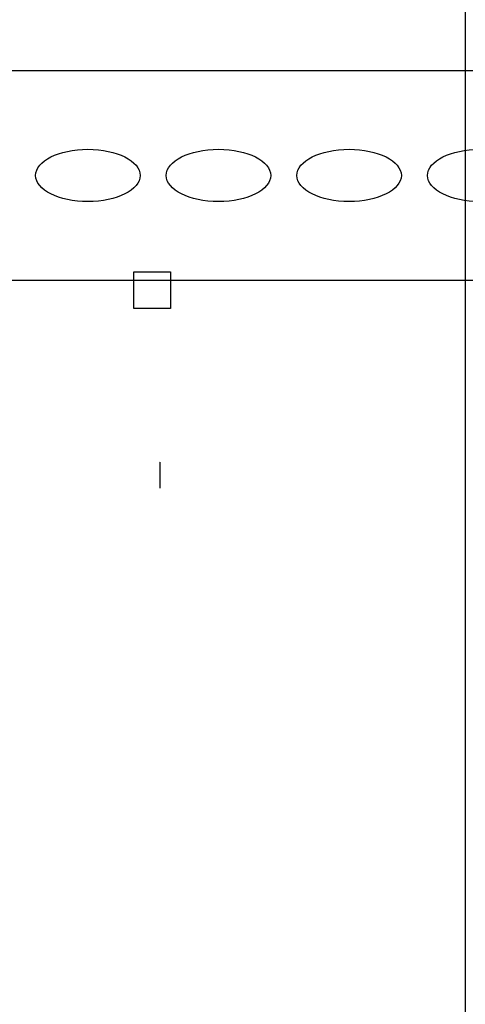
# Model space of a CAD drawing. Header units: millimetres. Extents: x -11513 to 3649, y 2330 to 12522.
# Tile 15 of 75: x -9969 to -9882, y 8063 to 8255. Entities that reach past the tile are written whole.
import ezdxf

# ---------------------------------------------------------------- set-up
doc = ezdxf.new("R2010")
doc.units = ezdxf.units.MM
doc.layers.add('Aparatura', color=7, linetype='Continuous')
doc.layers.add('WG1-00-915-0001_', color=7, linetype='Continuous')

# ---------------------------------------------------------------- blocks, each defined once
blk = doc.blocks.new('kątownik do pomiaru')
at = {"layer": 'Aparatura', "color": 30}
for p, q in [((16.42, 246.47), (16.42, 246.5)), ((16.42, 246.44), (16.42, 241.44))]:
    blk.add_line(p, q, dxfattribs=at)
at = {"layer": 'WG1-00-915-0001_', "color": 7, "linetype": 'Continuous'}
for p, q in [((11.47, 275.81), (11.47, 282.79)), ((11.47, 282.79), (18.45, 282.79)), ((18.45, 282.79), (18.45, 275.81)), ((18.45, 275.81), (11.47, 275.81))]:
    blk.add_line(p, q, dxfattribs=at)
blk = doc.blocks.new('wspornik rozłączników')
at = {"layer": 'Aparatura', "linetype": 'Continuous'}
blk.add_lwpolyline([(0, 0), (780, 0), (780, 40), (0, 40)], close=True, dxfattribs=at)
for centre in [(364.68, 20), (389.68, 20), (414.68, 20), (439.68, 20)]:
    blk.add_ellipse(centre, major_axis=(10, 0), ratio=0.5, dxfattribs=at)
blk = doc.blocks.new('rozmieszczenie aparatury cz siłowa')
for name, p in [('kątownik do pomiaru', (374.4, 198.22)), ('wspornik rozłączników', (12.36, 479.47))]:
    blk.add_blockref(name, p)

msp = doc.modelspace()

# ---------------------------------------------------------------- linework, layer by layer
msp.add_line((-9881.92, 8639.31), (-9881.92, 8008.67))

# ---------------------------------------------------------------- block references
at = {"xscale": 1.02, "yscale": 1.02, "zscale": 1.02}
msp.add_blockref('rozmieszczenie aparatury cz siłowa', (-10340.19, 7714.97), dxfattribs=at)

doc.saveas('drawing.dxf')
